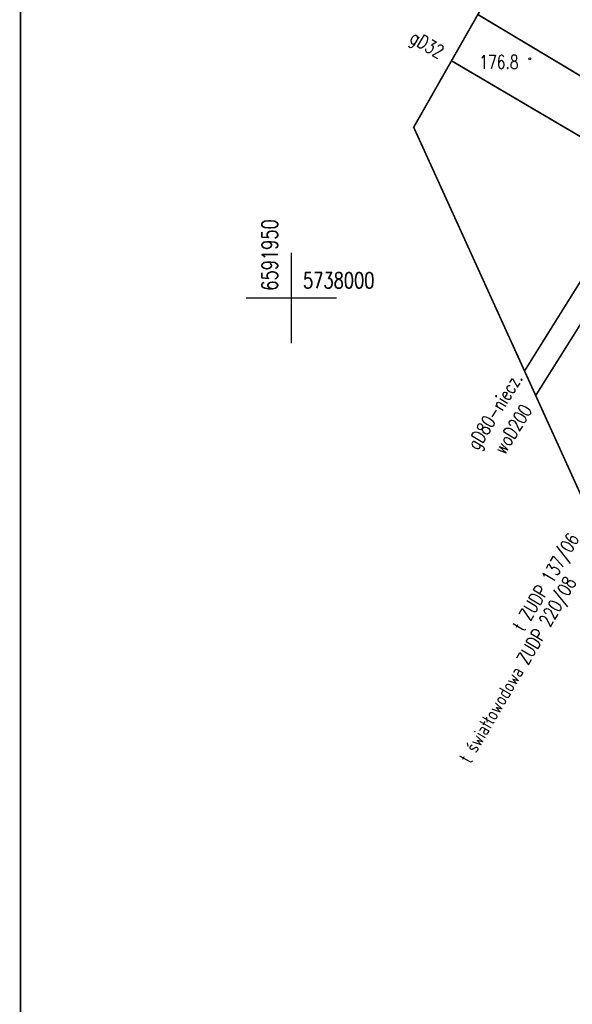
# Model space of a CAD drawing. Header units: metres. Extents: x 964 to 7125, y -212 to 9570.
# Tile 134 of 185: x 2239 to 2269, y 245 to 299. Entities that reach past the tile are written whole.
import ezdxf
from ezdxf.enums import TextEntityAlignment as Align

# ---------------------------------------------------------------- set-up
doc = ezdxf.new("R2010")
doc.units = ezdxf.units.M
doc.linetypes.add('1', pattern=[1.5, 1, -0.5])
for name, color, linetype in [('OT_Rzedna', 7, 'Continuous'), ('P_SUTP_E_T_0', 7, 'Continuous'), ('siatka_kwadratow', 7, 'Continuous'), ('SUGP_E_T_0', 7, 'Continuous'), ('SUGP_L_0', 7, 'Continuous'), ('SUWP_E_T_0', 7, 'Continuous'), ('SUWP_L_0', 7, 'Continuous'), ('zakres_poprawny', 7, 'Continuous')]:
    doc.layers.add(name, color=color, linetype=linetype)
doc.layers.add('PODKŁAD MAPA', color=7, linetype='Continuous', lineweight=9)
doc.styles.add('STYL_ARIAL', font='simplex', dxfattribs={"width": 0.75, "oblique": 0.1})

# ---------------------------------------------------------------- blocks, each defined once
blk = doc.blocks.new('OTRN')
at = {"color": 0}
blk.add_circle((0, 0), 0.05, dxfattribs=at)
blk = doc.blocks.new('MDCP 20240606')
at = {"layer": 'siatka_kwadratow', "color": 7, "const_width": 0.09}
blk.add_lwpolyline([(6591935.06, 5738063.3595), (6591935.06, 5737853.3595)], dxfattribs=at)
at = {"layer": 'siatka_kwadratow', "color": 251, "true_color": 0x636466, "const_width": 0.065}
for points in [[(6591950, 5737997.5), (6591950, 5738002.5)], [(6591947.5, 5738000), (6591952.5, 5738000)]]:
    blk.add_lwpolyline(points, dxfattribs=at)
at = {"layer": 'SUGP_L_0', "color": 251, "true_color": 0x636466, "const_width": 0.09}
for points in [[(6591962.8649, 5737995.9742), (6591969.5973, 5738006.7472), (6591983.0305, 5738027.9037)], [(6591958.8364, 5738013.072), (6591969.5974, 5738006.7472)]]:
    blk.add_lwpolyline(points, dxfattribs=at)
at = {"layer": 'SUWP_L_0', "color": 251, "true_color": 0x636466, "const_width": 0.09}
for points in [[(6591963.4803, 5737994.622), (6591972.2199, 5738008.5171), (6591976.945, 5738015.467), (6591986.2159, 5738028.2301)], [(6591972.22, 5738008.49), (6591960.2893, 5738015.6224)]]:
    blk.add_lwpolyline(points, dxfattribs=at)
at = {"layer": 'zakres_poprawny', "color": 251, "linetype": '1', "true_color": 0x636466, "const_width": 0.09}
blk.add_lwpolyline([(6591998.3993, 5738028.4013), (6591996.46, 5738029.28), (6591966.31, 5738026.19), (6591956.75, 5738009.41), (6591972.57, 5737974.65), (6591989.76, 5737969.77), (6591982.85, 5737945.44), (6592001.21, 5737899.93), (6592024.23, 5737894.9), (6592058.8365, 5737922.2224)], dxfattribs=at)
at = {"layer": 'OT_Rzedna', "color": 251, "true_color": 0x636466}
blk.add_blockref('OTRN', (6591963.16, 5738013.18), dxfattribs=at)
at = {"layer": 'OT_Rzedna', "color": 251, "true_color": 0x636466, "style": 'STYL_ARIAL', "width": 0.75}
blk.add_text('176.8', height=0.75, dxfattribs=at).set_placement((6591960.3658, 5738012.9998), align=Align.MIDDLE_LEFT)
at = {"layer": 'P_SUTP_E_T_0', "color": 251, "true_color": 0x636466, "style": 'STYL_ARIAL', "width": 0.75}
for s, rotation, p in [('t ZUDP 137/06', 59.0988, (6591962.1778, 5737981.9473)), ('t światłowodowa ZUDP 220/08', 59.6767, (6591959.2183, 5737974.6665))]:
    blk.add_text(s, height=0.75, rotation=rotation, dxfattribs=at).set_placement(p, align=Align.TOP_LEFT)
at = {"layer": 'siatka_kwadratow', "color": 251, "true_color": 0x636466, "style": 'STYL_ARIAL', "width": 0.75}
blk.add_text('6591950', height=0.875, rotation=90, dxfattribs=at).set_placement((6591949.5108, 5738000.3992), align=Align.BOTTOM_LEFT)
blk.add_text('5738000', height=0.875, dxfattribs=at).set_placement((6591950.6471, 5738000.2689), align=Align.BOTTOM_LEFT)
at = {"layer": 'SUGP_E_T_0', "color": 251, "true_color": 0x636466, "style": 'STYL_ARIAL', "width": 0.75}
for s, rotation, p in [('gD32', 329.5548, (6591957.4838, 5738013.9766)), ('gD80-niecz.', 57.9974, (6591961.2193, 5737993.7611))]:
    blk.add_text(s, height=0.75, rotation=rotation, dxfattribs=at).set_placement(p, align=Align.MIDDLE_CENTER)
at = {"layer": 'SUWP_E_T_0', "color": 251, "true_color": 0x636466, "style": 'STYL_ARIAL', "width": 0.75}
blk.add_text('woD200', height=0.75, rotation=57.8313, dxfattribs=at).set_placement((6591962.2207, 5737992.7711), align=Align.MIDDLE_CENTER)

msp = doc.modelspace()

# ---------------------------------------------------------------- block references
at = {"layer": 'PODKŁAD MAPA', "linetype": 'ByBlock'}
msp.add_blockref('MDCP 20240606', (-6589696.429, -5737716.265), dxfattribs=at)

doc.saveas('drawing.dxf')
